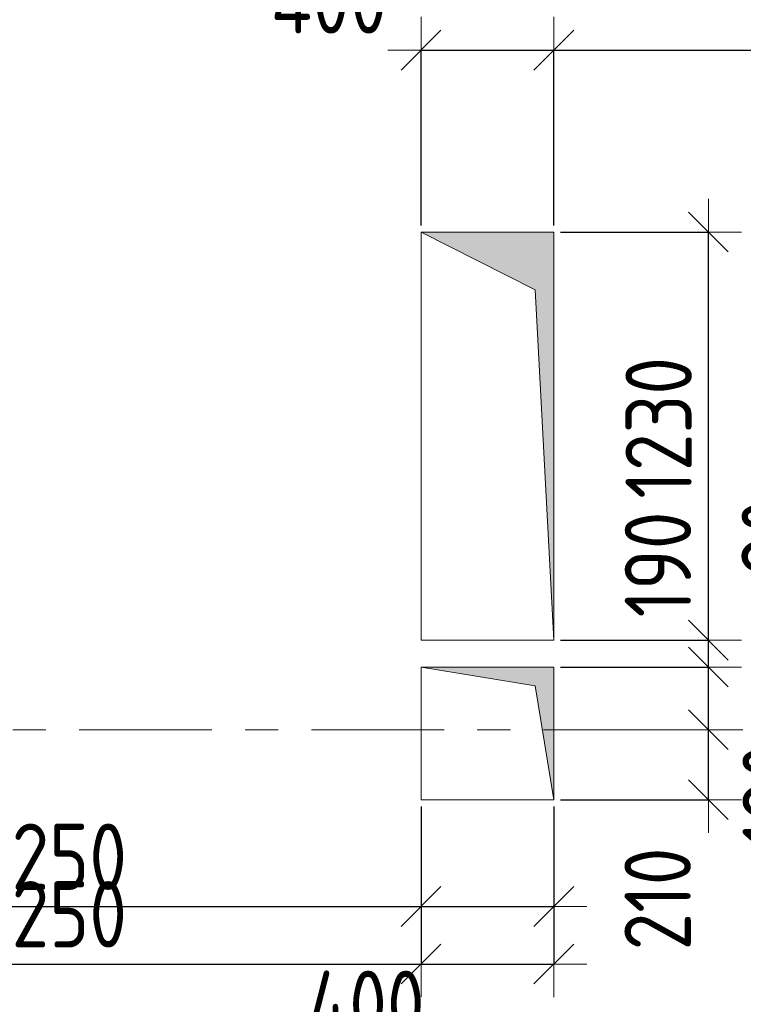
# Model space of a CAD drawing. Header units: metres. Extents: x -38 to 89, y -15 to 21.
# Tile 84 of 129: x 55.99 to 58.17, y 8.17 to 11.14. Entities that reach past the tile are written whole.
import ezdxf

# ---------------------------------------------------------------- set-up
doc = ezdxf.new("R2010")
doc.units = ezdxf.units.M
doc.header["$PDMODE"] = 65
doc.linetypes.add('______11', pattern=[0.5, 0.4, -0.05, 0, -0.05])
doc.linetypes.add('______5', pattern=[1.1, 0.8, -0.1, 0.1, -0.1])
for name, color, linetype, lineweight in [('XR$2$Осевая линия (1)', 7, '______5', 13), ('XR$3$Перекрытие (1)', 7, 'Continuous', 35), ('XR$4$Размерная линия (1)', 7, 'Continuous', 13), ('XR$5$Размерная линия (1)', 7, 'Continuous', 13)]:
    doc.layers.add(name, color=color, linetype=linetype, lineweight=lineweight)
doc.layers.add('XR$3$Макрос проема_ отверстия', color=7, linetype='Continuous', lineweight=13, true_color=0x2d2d2d)
doc.styles.add('ISOCPEUR', font='txt')
doc.dimstyles.new('DIMSTYLE_3', dxfattribs={"dimtxt": 0.2, "dimasz": 0.2, "dimexe": 0, "dimexo": 0, "dimgap": 0.1, "dimtad": 2, "dimdec": 0, "dimlfac": 1000, "dimrnd": 5, "dimzin": 12, "dimdsep": 46, "dimtxsty": 'ISOCPEUR', "dimblk1": 'ALL_ML_STRICH', "dimblk2": 'ALL_ML_STRICH', "dimsah": 1, "dimcen": 0, "dimclrd": 7, "dimclre": 256, "dimclrt": 7, "dimadec": 0, "dimazin": 0, "dimtfac": 1, "dimtdec": 0, "dimtix": 1, "dimtmove": 2, "dimatfit": 3, "dimfxl": 0, "dimtzin": 0, "dimlwd": 0, "dimlwe": -3, "dimarcsym": 0})
doc.dimstyles.new('DIMSTYLE_6', dxfattribs={"dimtxt": 0.2, "dimasz": 0.2, "dimexe": 0, "dimexo": 0, "dimgap": 0.1, "dimtad": 2, "dimdec": 0, "dimlfac": 1000, "dimrnd": 5, "dimzin": 12, "dimdsep": 46, "dimtxsty": 'ISOCPEUR', "dimblk1": 'ALL_ML_STRICH', "dimblk2": 'ALL_ML_STRICH', "dimsah": 1, "dimcen": 0, "dimclrd": 7, "dimclre": 256, "dimclrt": 7, "dimadec": 0, "dimazin": 0, "dimtfac": 1, "dimtdec": 0, "dimtix": 1, "dimtmove": 2, "dimatfit": 3, "dimfxl": 0, "dimtvp": 1.2, "dimtzin": 0, "dimlwd": 0, "dimlwe": -3, "dimarcsym": 0})
doc.dimstyles.new('DIMSTYLE_7', dxfattribs={"dimtxt": 0.2, "dimasz": 0.2, "dimexe": 0, "dimexo": 0, "dimgap": 0.1, "dimtad": 0, "dimdec": 0, "dimlfac": 1000, "dimrnd": 5, "dimzin": 12, "dimdsep": 46, "dimtxsty": 'ISOCPEUR', "dimblk1": 'ALL_ML_STRICH', "dimblk2": 'ALL_ML_STRICH', "dimsah": 1, "dimcen": 0, "dimclrd": 7, "dimclre": 256, "dimclrt": 7, "dimadec": 0, "dimazin": 0, "dimtfac": 1, "dimtdec": 0, "dimtix": 1, "dimtmove": 2, "dimatfit": 3, "dimfxl": 0, "dimtvp": 1.2, "dimtzin": 0, "dimlwd": 0, "dimlwe": -3, "dimarcsym": 0})

# ---------------------------------------------------------------- blocks, each defined once
blk = doc.blocks.new('Отображение проема', base_point=(-1.1579, -49.3094))
at = {"layer": 'XR$3$Макрос проема_ отверстия', "true_color": 0x000000, "transparency": 33554687}
blk.add_hatch(color=18, dxfattribs=at).paths.add_polyline_path([(-1.1579, -50.1094), (-1.0448, -49.4225), (-0.3579, -49.3094), (-1.1579, -49.3094)])
at = {"layer": 'XR$3$Макрос проема_ отверстия', "transparency": 33554687}
for p, q in [((-1.1579, -50.1094), (-1.1579, -49.3094)), ((-1.1579, -49.3094), (-0.3579, -49.3094)), ((-1.0448, -49.4225), (-0.3579, -49.3094)), ((-1.1579, -50.1094), (-1.0448, -49.4225))]:
    blk.add_line(p, q, dxfattribs=at)
blk = doc.blocks.new('ALL_ML_STRICH')
at = {"color": 0, "linetype": 'ByBlock', "lineweight": -2}
for p, q in [((0, -0.5), (0, 0.5)), ((-0.3, -0.3), (0.3, 0.3)), ((-1, 0), (0.5, 0))]:
    blk.add_line(p, q, dxfattribs=at)
blk = doc.blocks.new('*D295')
at = {"layer": 'DEFPOINTS', "color": 7, "linetype": 'Continuous', "lineweight": 13, "transparency": 33554687}
for p in [(58.0734, 9), (57.6005, 8.7891), (58.0666, 8.7891)]:
    blk.add_point(p, dxfattribs=at)
at = {"layer": 'XR$4$Размерная линия (1)', "color": 9, "linetype": 'Continuous', "lineweight": -2, "true_color": 0xc7c7c7, "transparency": 33554687}
for p, q in [((58.0666, 9), (58.0666, 9)), ((57.6205, 8.7891), (58.0666, 8.7891))]:
    blk.add_line(p, q, dxfattribs=at)
at = {"layer": 'XR$4$Размерная линия (1)', "color": 7, "linetype": 'Continuous', "lineweight": -2, "transparency": 33554687}
blk.add_line((58.0666, 8.7891), (58.0666, 9), dxfattribs=at)
at = {"layer": 'XR$4$Размерная линия (1)', "color": 7, "linetype": 'Continuous', "lineweight": 13, "transparency": 33554687, "xscale": 0.2, "yscale": 0.2, "zscale": 0.2}
for p, rotation in [((58.0666, 9), 90), ((58.0666, 8.7891), 270)]:
    blk.add_blockref('ALL_ML_STRICH', p, dxfattribs=dict(at, rotation=rotation))
at = {"layer": 'XR$4$Размерная линия (1)', "color": 7, "linetype": 'Continuous', "lineweight": 13, "transparency": 33554687, "insert": (57.9136, 8.49), "char_height": 0.2, "width": 0.5, "attachment_point": 5, "rotation": 90, "style": 'ISOCPEUR'}
blk.add_mtext('\\W0.83;\\A1;{210}', dxfattribs=at)
blk = doc.blocks.new('*D296')
at = {"layer": 'DEFPOINTS', "color": 7, "linetype": 'Continuous', "lineweight": 13, "transparency": 33554687}
for p in [(57.6005, 9.1891), (58.0666, 9), (58.0734, 9)]:
    blk.add_point(p, dxfattribs=at)
at = {"layer": 'XR$4$Размерная линия (1)', "color": 9, "linetype": 'Continuous', "lineweight": -2, "true_color": 0xc7c7c7, "transparency": 33554687}
for p, q in [((57.6205, 9.1891), (58.0666, 9.1891)), ((58.0666, 9), (58.0666, 9))]:
    blk.add_line(p, q, dxfattribs=at)
at = {"layer": 'XR$4$Размерная линия (1)', "color": 7, "linetype": 'Continuous', "lineweight": -2, "transparency": 33554687}
blk.add_line((58.0666, 9), (58.0666, 9.1891), dxfattribs=at)
at = {"layer": 'XR$4$Размерная линия (1)', "color": 7, "linetype": 'Continuous', "lineweight": 13, "transparency": 33554687, "xscale": 0.2, "yscale": 0.2, "zscale": 0.2}
for p, rotation in [((58.0666, 9.1891), 90), ((58.0666, 9), 270)]:
    blk.add_blockref('ALL_ML_STRICH', p, dxfattribs=dict(at, rotation=rotation))
at = {"layer": 'XR$4$Размерная линия (1)', "color": 7, "linetype": 'Continuous', "lineweight": 13, "transparency": 33554687, "insert": (57.9144, 9.4982), "char_height": 0.2, "width": 0.5, "attachment_point": 5, "rotation": 90, "style": 'ISOCPEUR'}
blk.add_mtext('\\W0.83;\\A1;{190}', dxfattribs=at)
blk = doc.blocks.new('*D297')
at = {"layer": 'DEFPOINTS', "color": 7, "linetype": 'Continuous', "lineweight": 13, "transparency": 33554687}
for p in [(57.2005, 8.789), (54.95, 8.4672), (54.95, 8.3813)]:
    blk.add_point(p, dxfattribs=at)
at = {"layer": 'XR$4$Размерная линия (1)', "color": 9, "linetype": 'Continuous', "lineweight": -2, "true_color": 0xc7c7c7, "transparency": 33554687}
for p, q in [((57.2005, 8.769), (57.2005, 8.4672)), ((54.95, 8.3613), (54.95, 8.4672))]:
    blk.add_line(p, q, dxfattribs=at)
at = {"layer": 'XR$4$Размерная линия (1)', "color": 7, "linetype": 'Continuous', "lineweight": -2, "transparency": 33554687}
blk.add_line((54.95, 8.4672), (57.2005, 8.4672), dxfattribs=at)
at = {"layer": 'XR$4$Размерная линия (1)', "color": 7, "linetype": 'Continuous', "lineweight": 13, "transparency": 33554687, "xscale": 0.2, "yscale": 0.2, "zscale": 0.2, "rotation": 180}
blk.add_blockref('ALL_ML_STRICH', (54.95, 8.4672), dxfattribs=at)
at = {"layer": 'XR$4$Размерная линия (1)', "color": 7, "linetype": 'Continuous', "lineweight": 13, "transparency": 33554687, "xscale": 0.2, "yscale": 0.2, "zscale": 0.2}
blk.add_blockref('ALL_ML_STRICH', (57.2005, 8.4672), dxfattribs=at)
at = {"layer": 'XR$4$Размерная линия (1)', "color": 7, "linetype": 'Continuous', "lineweight": 13, "transparency": 33554687, "insert": (56.0836, 8.6172), "char_height": 0.2, "width": 0.666667, "attachment_point": 5, "style": 'ISOCPEUR'}
blk.add_mtext('\\W0.83;\\A1;{2250}', dxfattribs=at)
blk = doc.blocks.new('*D298')
at = {"layer": 'DEFPOINTS', "color": 7, "linetype": 'Continuous', "lineweight": 13, "transparency": 33554687}
for p in [(57.2005, 8.789), (57.6005, 8.7891), (57.2005, 8.4672)]:
    blk.add_point(p, dxfattribs=at)
at = {"layer": 'XR$4$Размерная линия (1)', "color": 9, "linetype": 'Continuous', "lineweight": -2, "true_color": 0xc7c7c7, "transparency": 33554687}
for p, q in [((57.2005, 8.769), (57.2005, 8.4672)), ((57.6005, 8.7691), (57.6005, 8.4672))]:
    blk.add_line(p, q, dxfattribs=at)
at = {"layer": 'XR$4$Размерная линия (1)', "color": 7, "linetype": 'Continuous', "lineweight": -2, "transparency": 33554687}
blk.add_line((57.2005, 8.4672), (57.6005, 8.4672), dxfattribs=at)
at = {"layer": 'XR$4$Размерная линия (1)', "color": 7, "linetype": 'Continuous', "lineweight": 13, "transparency": 33554687, "xscale": 0.2, "yscale": 0.2, "zscale": 0.2, "rotation": 180}
blk.add_blockref('ALL_ML_STRICH', (57.2005, 8.4672), dxfattribs=at)
at = {"layer": 'XR$4$Размерная линия (1)', "color": 7, "linetype": 'Continuous', "lineweight": 13, "transparency": 33554687, "xscale": 0.2, "yscale": 0.2, "zscale": 0.2}
blk.add_blockref('ALL_ML_STRICH', (57.6005, 8.4672), dxfattribs=at)
at = {"layer": 'XR$4$Размерная линия (1)', "color": 7, "linetype": 'Continuous', "lineweight": 13, "transparency": 33554687, "insert": (57.0352, 8.174), "char_height": 0.2, "width": 0.5, "attachment_point": 5, "style": 'ISOCPEUR'}
blk.add_mtext('\\W0.83;\\A1;{400}', dxfattribs=at)
blk = doc.blocks.new('*D387')
at = {"layer": 'DEFPOINTS', "color": 7, "linetype": 'Continuous', "lineweight": 13, "transparency": 33554687}
for p in [(57.2005, 8.789), (54.95, 8.3813), (54.95, 8.2939)]:
    blk.add_point(p, dxfattribs=at)
at = {"layer": 'XR$5$Размерная линия (1)', "color": 9, "linetype": 'Continuous', "lineweight": -2, "true_color": 0xc7c7c7, "transparency": 33554687}
for p, q in [((57.2005, 8.769), (57.2005, 8.2939)), ((54.95, 8.3613), (54.95, 8.2939))]:
    blk.add_line(p, q, dxfattribs=at)
at = {"layer": 'XR$5$Размерная линия (1)', "color": 7, "linetype": 'Continuous', "lineweight": -2, "transparency": 33554687}
blk.add_line((54.95, 8.2939), (57.2005, 8.2939), dxfattribs=at)
at = {"layer": 'XR$5$Размерная линия (1)', "color": 7, "linetype": 'Continuous', "lineweight": 13, "transparency": 33554687, "xscale": 0.2, "yscale": 0.2, "zscale": 0.2, "rotation": 180}
blk.add_blockref('ALL_ML_STRICH', (54.95, 8.2939), dxfattribs=at)
at = {"layer": 'XR$5$Размерная линия (1)', "color": 7, "linetype": 'Continuous', "lineweight": 13, "transparency": 33554687, "xscale": 0.2, "yscale": 0.2, "zscale": 0.2}
blk.add_blockref('ALL_ML_STRICH', (57.2005, 8.2939), dxfattribs=at)
at = {"layer": 'XR$5$Размерная линия (1)', "color": 7, "linetype": 'Continuous', "lineweight": 13, "transparency": 33554687, "insert": (56.0836, 8.4439), "char_height": 0.2, "width": 0.666667, "attachment_point": 5, "style": 'ISOCPEUR'}
blk.add_mtext('\\W0.83;\\A1;{2250}', dxfattribs=at)
blk = doc.blocks.new('*D388')
at = {"layer": 'DEFPOINTS', "color": 7, "linetype": 'Continuous', "lineweight": 13, "transparency": 33554687}
for p in [(57.2005, 8.789), (57.6005, 8.7891), (57.2005, 8.2939)]:
    blk.add_point(p, dxfattribs=at)
at = {"layer": 'XR$5$Размерная линия (1)', "color": 9, "linetype": 'Continuous', "lineweight": -2, "true_color": 0xc7c7c7, "transparency": 33554687}
for p, q in [((57.2005, 8.769), (57.2005, 8.2939)), ((57.6005, 8.7691), (57.6005, 8.2939))]:
    blk.add_line(p, q, dxfattribs=at)
at = {"layer": 'XR$5$Размерная линия (1)', "color": 7, "linetype": 'Continuous', "lineweight": -2, "transparency": 33554687}
blk.add_line((57.2005, 8.2939), (57.6005, 8.2939), dxfattribs=at)
at = {"layer": 'XR$5$Размерная линия (1)', "color": 7, "linetype": 'Continuous', "lineweight": 13, "transparency": 33554687, "xscale": 0.2, "yscale": 0.2, "zscale": 0.2, "rotation": 180}
blk.add_blockref('ALL_ML_STRICH', (57.2005, 8.2939), dxfattribs=at)
at = {"layer": 'XR$5$Размерная линия (1)', "color": 7, "linetype": 'Continuous', "lineweight": 13, "transparency": 33554687, "xscale": 0.2, "yscale": 0.2, "zscale": 0.2}
blk.add_blockref('ALL_ML_STRICH', (57.6005, 8.2939), dxfattribs=at)
at = {"layer": 'XR$5$Размерная линия (1)', "color": 7, "linetype": 'Continuous', "lineweight": 13, "transparency": 33554687, "insert": (57.0831, 8.0375), "char_height": 0.2, "width": 0.5, "attachment_point": 5, "style": 'ISOCPEUR'}
blk.add_mtext('\\W0.83;\\A1;{400}', dxfattribs=at)
blk = doc.blocks.new('*D647')
at = {"layer": 'DEFPOINTS', "color": 7, "linetype": 'Continuous', "lineweight": 13, "transparency": 33554687}
for p in [(57.2005, 11.0483), (57.2005, 10.5), (57.6005, 10.5)]:
    blk.add_point(p, dxfattribs=at)
at = {"layer": 'XR$5$Размерная линия (1)', "color": 9, "linetype": 'Continuous', "lineweight": -2, "true_color": 0xc7c7c7, "transparency": 33554687}
for p, q in [((57.2005, 10.52), (57.2005, 11.0483)), ((57.6005, 10.52), (57.6005, 11.0483))]:
    blk.add_line(p, q, dxfattribs=at)
at = {"layer": 'XR$5$Размерная линия (1)', "color": 7, "linetype": 'Continuous', "lineweight": -2, "transparency": 33554687}
blk.add_line((57.2005, 11.0483), (57.6005, 11.0483), dxfattribs=at)
at = {"layer": 'XR$5$Размерная линия (1)', "color": 7, "linetype": 'Continuous', "lineweight": 13, "transparency": 33554687, "xscale": 0.2, "yscale": 0.2, "zscale": 0.2, "rotation": 180}
blk.add_blockref('ALL_ML_STRICH', (57.2005, 11.0483), dxfattribs=at)
at = {"layer": 'XR$5$Размерная линия (1)', "color": 7, "linetype": 'Continuous', "lineweight": 13, "transparency": 33554687, "xscale": 0.2, "yscale": 0.2, "zscale": 0.2}
blk.add_blockref('ALL_ML_STRICH', (57.6005, 11.0483), dxfattribs=at)
at = {"layer": 'XR$5$Размерная линия (1)', "color": 7, "linetype": 'Continuous', "lineweight": 13, "transparency": 33554687, "insert": (56.9232, 11.1984), "char_height": 0.2, "width": 0.5, "attachment_point": 5, "style": 'ISOCPEUR'}
blk.add_mtext('\\W0.83;\\A1;{400}', dxfattribs=at)
blk = doc.blocks.new('*D648')
at = {"layer": 'DEFPOINTS', "color": 7, "linetype": 'Continuous', "lineweight": 13, "transparency": 33554687}
for p in [(57.6005, 11.0483), (61.6, 10.5994), (57.6005, 10.5)]:
    blk.add_point(p, dxfattribs=at)
at = {"layer": 'XR$5$Размерная линия (1)', "color": 9, "linetype": 'Continuous', "lineweight": -2, "true_color": 0xc7c7c7, "transparency": 33554687}
for p, q in [((57.6005, 10.52), (57.6005, 11.0483)), ((61.6, 10.6194), (61.6, 11.0483))]:
    blk.add_line(p, q, dxfattribs=at)
at = {"layer": 'XR$5$Размерная линия (1)', "color": 7, "linetype": 'Continuous', "lineweight": -2, "transparency": 33554687}
blk.add_line((57.6005, 11.0483), (61.6, 11.0483), dxfattribs=at)
at = {"layer": 'XR$5$Размерная линия (1)', "color": 7, "linetype": 'Continuous', "lineweight": 13, "transparency": 33554687, "xscale": 0.2, "yscale": 0.2, "zscale": 0.2, "rotation": 180}
blk.add_blockref('ALL_ML_STRICH', (57.6005, 11.0483), dxfattribs=at)
at = {"layer": 'XR$5$Размерная линия (1)', "color": 7, "linetype": 'Continuous', "lineweight": 13, "transparency": 33554687, "xscale": 0.2, "yscale": 0.2, "zscale": 0.2}
blk.add_blockref('ALL_ML_STRICH', (61.6, 11.0483), dxfattribs=at)
at = {"layer": 'XR$5$Размерная линия (1)', "color": 7, "linetype": 'Continuous', "lineweight": 13, "transparency": 33554687, "insert": (59.6002, 11.1983), "char_height": 0.2, "width": 0.666667, "attachment_point": 5, "style": 'ISOCPEUR'}
blk.add_mtext('\\W0.83;\\A1;{4000}', dxfattribs=at)
blk = doc.blocks.new('*D649')
at = {"layer": 'DEFPOINTS', "color": 7, "linetype": 'Continuous', "lineweight": 13, "transparency": 33554687}
for p in [(58.0734, 9), (57.6005, 8.7891), (58.0666, 8.7891)]:
    blk.add_point(p, dxfattribs=at)
at = {"layer": 'XR$5$Размерная линия (1)', "color": 9, "linetype": 'Continuous', "lineweight": -2, "true_color": 0xc7c7c7, "transparency": 33554687}
for p, q in [((58.0666, 9), (58.0666, 9)), ((57.6205, 8.7891), (58.0666, 8.7891))]:
    blk.add_line(p, q, dxfattribs=at)
at = {"layer": 'XR$5$Размерная линия (1)', "color": 7, "linetype": 'Continuous', "lineweight": -2, "transparency": 33554687}
blk.add_line((58.0666, 8.7891), (58.0666, 9), dxfattribs=at)
at = {"layer": 'XR$5$Размерная линия (1)', "color": 7, "linetype": 'Continuous', "lineweight": 13, "transparency": 33554687, "xscale": 0.2, "yscale": 0.2, "zscale": 0.2}
for p, rotation in [((58.0666, 9), 90), ((58.0666, 8.7891), 270)]:
    blk.add_blockref('ALL_ML_STRICH', p, dxfattribs=dict(at, rotation=rotation))
at = {"layer": 'XR$5$Размерная линия (1)', "color": 7, "linetype": 'Continuous', "lineweight": 13, "transparency": 33554687, "insert": (57.9136, 8.49), "char_height": 0.2, "width": 0.5, "attachment_point": 5, "rotation": 90, "style": 'ISOCPEUR'}
blk.add_mtext('\\W0.83;\\A1;{210}', dxfattribs=at)
blk = doc.blocks.new('*D650')
at = {"layer": 'DEFPOINTS', "color": 7, "linetype": 'Continuous', "lineweight": 13, "transparency": 33554687}
for p in [(57.6005, 9.1891), (58.0666, 9), (58.0734, 9)]:
    blk.add_point(p, dxfattribs=at)
at = {"layer": 'XR$5$Размерная линия (1)', "color": 9, "linetype": 'Continuous', "lineweight": -2, "true_color": 0xc7c7c7, "transparency": 33554687}
for p, q in [((57.6205, 9.1891), (58.0666, 9.1891)), ((58.0666, 9), (58.0666, 9))]:
    blk.add_line(p, q, dxfattribs=at)
at = {"layer": 'XR$5$Размерная линия (1)', "color": 7, "linetype": 'Continuous', "lineweight": -2, "transparency": 33554687}
blk.add_line((58.0666, 9), (58.0666, 9.1891), dxfattribs=at)
at = {"layer": 'XR$5$Размерная линия (1)', "color": 7, "linetype": 'Continuous', "lineweight": 13, "transparency": 33554687, "xscale": 0.2, "yscale": 0.2, "zscale": 0.2}
for p, rotation in [((58.0666, 9.1891), 90), ((58.0666, 9), 270)]:
    blk.add_blockref('ALL_ML_STRICH', p, dxfattribs=dict(at, rotation=rotation))
at = {"layer": 'XR$5$Размерная линия (1)', "color": 7, "linetype": 'Continuous', "lineweight": 13, "transparency": 33554687, "insert": (58.2694, 8.8016), "char_height": 0.2, "width": 0.5, "attachment_point": 5, "rotation": 90, "style": 'ISOCPEUR'}
blk.add_mtext('\\W0.83;\\A1;{190}', dxfattribs=at)
blk = doc.blocks.new('*D651')
at = {"layer": 'DEFPOINTS', "color": 7, "linetype": 'Continuous', "lineweight": 13, "transparency": 33554687}
for p in [(57.6005, 9.27), (57.6005, 9.1891), (58.0666, 9.1891)]:
    blk.add_point(p, dxfattribs=at)
at = {"layer": 'XR$5$Размерная линия (1)', "color": 9, "linetype": 'Continuous', "lineweight": -2, "true_color": 0xc7c7c7, "transparency": 33554687}
for p, q in [((57.6205, 9.27), (58.0666, 9.27)), ((57.6205, 9.1891), (58.0666, 9.1891))]:
    blk.add_line(p, q, dxfattribs=at)
at = {"layer": 'XR$5$Размерная линия (1)', "color": 7, "linetype": 'Continuous', "lineweight": -2, "transparency": 33554687}
blk.add_line((58.0666, 9.1891), (58.0666, 9.27), dxfattribs=at)
at = {"layer": 'XR$5$Размерная линия (1)', "color": 7, "linetype": 'Continuous', "lineweight": 13, "transparency": 33554687, "xscale": 0.2, "yscale": 0.2, "zscale": 0.2}
for p, rotation in [((58.0666, 9.1891), 270), ((58.0666, 9.27), 90)]:
    blk.add_blockref('ALL_ML_STRICH', p, dxfattribs=dict(at, rotation=rotation))
at = {"layer": 'XR$5$Размерная линия (1)', "color": 7, "linetype": 'Continuous', "lineweight": 13, "transparency": 33554687, "insert": (58.2666, 9.5797), "char_height": 0.2, "width": 0.333333, "attachment_point": 5, "rotation": 90, "style": 'ISOCPEUR'}
blk.add_mtext('\\W0.83;\\A1;{80}', dxfattribs=at)
blk = doc.blocks.new('*D652')
at = {"layer": 'DEFPOINTS', "color": 7, "linetype": 'Continuous', "lineweight": 13, "transparency": 33554687}
for p in [(57.6005, 10.5), (57.6005, 9.27), (58.0666, 9.27)]:
    blk.add_point(p, dxfattribs=at)
at = {"layer": 'XR$5$Размерная линия (1)', "color": 9, "linetype": 'Continuous', "lineweight": -2, "true_color": 0xc7c7c7, "transparency": 33554687}
for p, q in [((57.6205, 10.5), (58.0666, 10.5)), ((57.6205, 9.27), (58.0666, 9.27))]:
    blk.add_line(p, q, dxfattribs=at)
at = {"layer": 'XR$5$Размерная линия (1)', "color": 7, "linetype": 'Continuous', "lineweight": -2, "transparency": 33554687}
blk.add_line((58.0666, 9.27), (58.0666, 10.5), dxfattribs=at)
at = {"layer": 'XR$5$Размерная линия (1)', "color": 7, "linetype": 'Continuous', "lineweight": 13, "transparency": 33554687, "xscale": 0.2, "yscale": 0.2, "zscale": 0.2}
for p, rotation in [((58.0666, 10.5), 90), ((58.0666, 9.27), 270)]:
    blk.add_blockref('ALL_ML_STRICH', p, dxfattribs=dict(at, rotation=rotation))
at = {"layer": 'XR$5$Размерная линия (1)', "color": 7, "linetype": 'Continuous', "lineweight": 13, "transparency": 33554687, "insert": (57.9166, 9.91), "char_height": 0.2, "width": 0.666667, "attachment_point": 5, "rotation": 90, "style": 'ISOCPEUR'}
blk.add_mtext('\\W0.83;\\A1;{1230}', dxfattribs=at)

msp = doc.modelspace()

# ---------------------------------------------------------------- linework, layer by layer
at = {"layer": 'XR$2$Осевая линия (1)', "color": 253, "linetype": '______11', "lineweight": 13, "true_color": 0xa0a0a0, "transparency": 33554687}
msp.add_line((-2.63, 9), (62.6, 9), dxfattribs=at)
at = {"layer": 'XR$3$Перекрытие (1)', "color": 7, "linetype": 'Continuous', "lineweight": 13, "transparency": 33554687}
for p, q in [((57.6005, 10.5), (57.2005, 10.5)), ((57.2005, 10.5), (57.2005, 9.27)), ((57.6005, 9.27), (57.6005, 10.5)), ((57.2005, 9.27), (57.6005, 9.27)), ((57.6005, 9.1891), (57.2005, 9.189)), ((57.2005, 9.189), (57.2005, 8.789)), ((57.6005, 8.7891), (57.6005, 9.1891)), ((57.2005, 8.789), (57.6005, 8.7891))]:
    msp.add_line(p, q, dxfattribs=at)

# ---------------------------------------------------------------- block references
at = {"layer": 'XR$3$Макрос проема_ отверстия', "transparency": 33554687, "xscale": -0.5, "yscale": 1.5375}
msp.add_blockref('Отображение проема', (57.6005, 10.5), dxfattribs=at)
at = {"layer": 'XR$3$Макрос проема_ отверстия', "transparency": 33554687, "xscale": 0.500103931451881, "yscale": 0.4999999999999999, "rotation": 270}
msp.add_blockref('Отображение проема', (57.6005, 9.1891), dxfattribs=at)

# ---------------------------------------------------------------- dimensions: what is measured, and where the dimension line sits
at = {"layer": 'XR$4$Размерная линия (1)', "color": 7, "linetype": 'Continuous', "lineweight": 13, "transparency": 33554687}
for base, p1, p2, picture, middle in [((58.0666, 9.1891), (58.0666, 9), (57.6205, 9.1891), '*D296', (57.9144, 9.4982)), ((58.0666, 9), (57.6205, 8.7891), (58.0666, 9), '*D295', (57.9136, 8.49))]:
    dim = msp.add_linear_dim(base=base, p1=p1, p2=p2, angle=90, dimstyle='DIMSTYLE_6', override={"dimpost": '<>', "dimclrd": 7, "dimclre": 9, "dimclrt": 7, "dimlwd": 0, "dimlwe": 65533}, dxfattribs=at)
    dim.commit()
    dim.dimension.update_dxf_attribs({"geometry": picture, "text_midpoint": middle, "dimtype": 160})
for base, p1, p2, dimstyle, picture, middle in [((57.20049, 8.46717), (54.95, 8.36129), (57.20049, 8.769), 'DIMSTYLE_3', '*D297', (56.08358, 8.61717)), ((57.6005, 8.4672), (57.2005, 8.769), (57.6005, 8.7691), 'DIMSTYLE_7', '*D298', (57.0352, 8.174))]:
    dim = msp.add_linear_dim(base=base, p1=p1, p2=p2, dimstyle=dimstyle, override={"dimpost": '<>', "dimclrd": 7, "dimclre": 9, "dimclrt": 7, "dimlwd": 0, "dimlwe": 65533}, dxfattribs=at)
    dim.commit()
    dim.dimension.update_dxf_attribs({"geometry": picture, "text_midpoint": middle, "dimtype": 160})
at = {"layer": 'XR$5$Размерная линия (1)', "color": 7, "linetype": 'Continuous', "lineweight": 13, "transparency": 33554687}
for base, p1, p2, dimstyle, picture, middle in [((57.6005, 11.0483), (57.2005, 10.52), (57.6005, 10.52), 'DIMSTYLE_6', '*D647', (56.9232, 11.1984)), ((61.6, 11.04826), (57.60049, 10.52), (61.6, 10.61943), 'DIMSTYLE_3', '*D648', (59.60025, 11.19826)), ((57.20049, 8.29391), (54.95, 8.36129), (57.20049, 8.769), 'DIMSTYLE_3', '*D387', (56.08358, 8.44391)), ((57.6005, 8.2939), (57.2005, 8.769), (57.6005, 8.7691), 'DIMSTYLE_7', '*D388', (57.0831, 8.0375))]:
    dim = msp.add_linear_dim(base=base, p1=p1, p2=p2, dimstyle=dimstyle, override={"dimpost": '<>', "dimclrd": 7, "dimclre": 9, "dimclrt": 7, "dimlwd": 0, "dimlwe": 65533}, dxfattribs=at)
    dim.commit()
    dim.dimension.update_dxf_attribs({"geometry": picture, "text_midpoint": middle, "dimtype": 160})
for base, p1, p2, dimstyle, picture, middle in [((58.0666, 10.5), (57.6205, 9.27), (57.6205, 10.5), 'DIMSTYLE_3', '*D652', (57.9166, 9.91)), ((58.0666, 9.27), (57.6205, 9.1891), (57.6205, 9.27), 'DIMSTYLE_7', '*D651', (58.2666, 9.5797)), ((58.0666, 9.1891), (58.0666, 9), (57.6205, 9.1891), 'DIMSTYLE_7', '*D650', (58.2694, 8.8016)), ((58.0666, 9), (57.6205, 8.7891), (58.0666, 9), 'DIMSTYLE_6', '*D649', (57.9136, 8.49))]:
    dim = msp.add_linear_dim(base=base, p1=p1, p2=p2, angle=90, dimstyle=dimstyle, override={"dimpost": '<>', "dimclrd": 7, "dimclre": 9, "dimclrt": 7, "dimlwd": 0, "dimlwe": 65533}, dxfattribs=at)
    dim.commit()
    dim.dimension.update_dxf_attribs({"geometry": picture, "text_midpoint": middle, "dimtype": 160})

doc.saveas('drawing.dxf')
